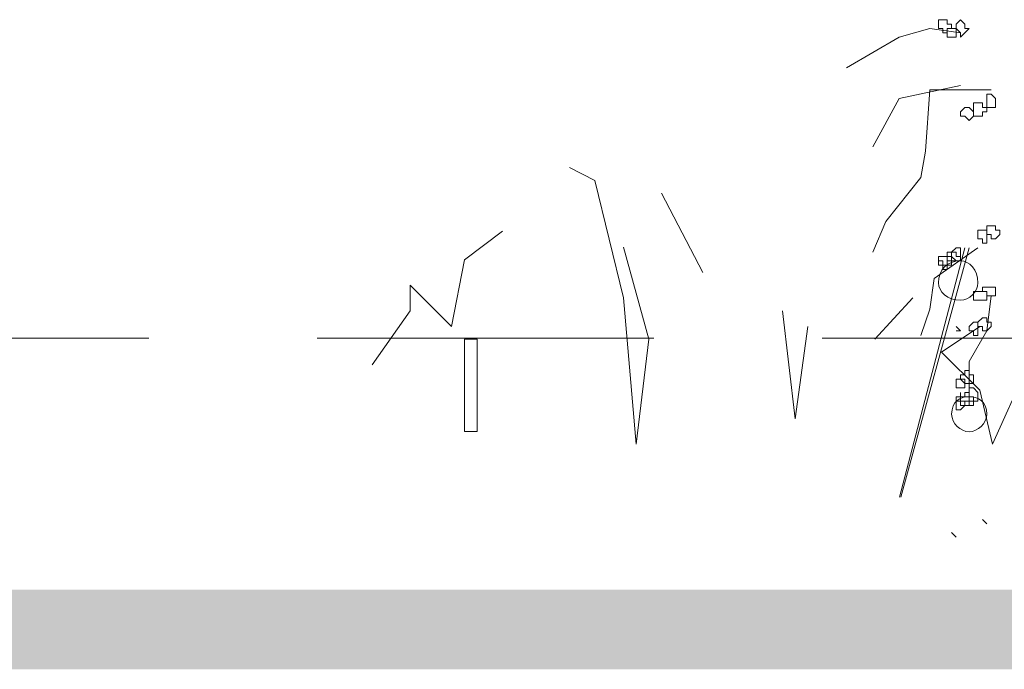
# Model space of a CAD drawing. Header units: millimetres. Extents: x 16698 to 93787, y -21104 to 39413.
# Tile 18 of 256: x 23082 to 23119, y 9741 to 9765. Entities that reach past the tile are written whole.
import ezdxf

# ---------------------------------------------------------------- set-up
doc = ezdxf.new("R2010")
doc.units = ezdxf.units.MM
doc.linetypes.add('HIDDEN', pattern=[9.525, 6.35, -3.175])
for name, color, linetype, lineweight in [('!MODUS_OPIS', 3, 'Continuous', 13), ('__MODUS_ŚCIANY', 2, 'Continuous', 35), ('_MODUS - zielen', 66, 'Continuous', 9)]:
    doc.layers.add(name, color=color, linetype=linetype, lineweight=lineweight)

msp = doc.modelspace()

# ---------------------------------------------------------------- linework, layer by layer
at = {"layer": '!MODUS_OPIS', "linetype": 'HIDDEN', "ltscale": 2}
msp.add_lwpolyline([(23639.40184, 9753.23322), (22997.375, 9753.23322)], dxfattribs=at)
at = {"layer": '__MODUS_ŚCIANY', "ltscale": 2, "const_width": 3}
msp.add_lwpolyline([(22482.72843, 9742.23322), (23135.03227, 9742.23322), (23219.34561, 9747.23322), (23815.53999, 9747.23322)], dxfattribs=at)
at = {"layer": '_MODUS - zielen', "transparency": 33554687}
for p, q in [((23103.77758, 9759.18695), (23102.81758, 9759.66695)), ((23104.85758, 9754.74695), (23103.77758, 9759.18695)), ((23107.85758, 9755.70695), (23106.29758, 9758.70695)), ((23098.85758, 9756.18695), (23100.29758, 9757.26695)), ((23104.85758, 9756.66695), (23105.81758, 9753.18695)), ((23098.37758, 9753.66695), (23098.85758, 9756.18695)), ((23096.81758, 9754.26695), (23096.81758, 9755.22695)), ((23096.81758, 9755.22695), (23098.37758, 9753.66695)), ((23105.33758, 9749.22695), (23104.85758, 9754.74695)), ((23115.77758, 9754.74695), (23114.33758, 9753.18695)), ((23095.37758, 9752.22695), (23096.81758, 9754.26695)), ((23111.33758, 9750.18695), (23110.85758, 9754.26695)), ((23111.81758, 9753.66695), (23111.33758, 9750.18695)), ((23116.85758, 9752.70695), (23118.29758, 9753.66695)), ((23098.85758, 9753.18695), (23099.33758, 9753.18695)), ((23098.85758, 9749.70695), (23098.85758, 9753.18695)), ((23099.33758, 9753.18695), (23099.33758, 9749.70695)), ((23105.81758, 9753.18695), (23105.33758, 9749.22695)), ((23118.29758, 9751.26695), (23116.85758, 9752.70695)), ((23120.33758, 9752.70695), (23118.77758, 9749.22695)), ((23118.77758, 9749.22695), (23118.29758, 9751.26695)), ((23099.33758, 9749.70695), (23098.85758, 9749.70695))]:
    msp.add_line(p, q, dxfattribs=at)
for points in [[(23116.90642, 9765.24998), (23116.74096, 9765.24998), (23116.74096, 9765.08452), (23116.74096, 9764.91905), (23116.74096, 9764.91905), (23116.90642, 9764.91905), (23116.90642, 9764.75359), (23117.07188, 9764.75359), (23117.07188, 9764.75359), (23117.07188, 9764.91905), (23117.23735, 9764.91905), (23117.23735, 9764.91905), (23117.23735, 9765.08452), (23117.07188, 9765.08452), (23117.07188, 9765.24998), (23117.07188, 9765.24998)], [(23116.90642, 9765.24998), (23116.74096, 9765.24998), (23116.74096, 9765.08452), (23116.74096, 9764.91905), (23116.74096, 9764.91905), (23116.90642, 9764.91905), (23116.90642, 9764.75359), (23117.07188, 9764.75359), (23117.07188, 9764.75359), (23117.07188, 9764.91905), (23117.23735, 9764.91905), (23117.23735, 9764.91905), (23117.23735, 9765.08452), (23117.07188, 9765.08452), (23117.07188, 9765.24998), (23117.07188, 9765.24998)], [(23117.56827, 9765.24998), (23117.40281, 9765.08452), (23117.40281, 9764.91905), (23117.40281, 9764.91905), (23117.56827, 9764.75359), (23117.56827, 9764.75359), (23117.56827, 9764.58813), (23117.73374, 9764.75359), (23117.8992, 9764.91905), (23117.8992, 9764.91905), (23117.73374, 9764.91905), (23117.73374, 9765.08452)], [(23117.07188, 9764.91905), (23117.07188, 9764.91905), (23117.07188, 9764.91905), (23117.07188, 9764.75359), (23117.07188, 9764.75359), (23117.07188, 9764.58813), (23117.07188, 9764.58813), (23117.23735, 9764.58813), (23117.40281, 9764.58813), (23117.40281, 9764.58813), (23117.40281, 9764.58813), (23117.40281, 9764.75359), (23117.40281, 9764.91905), (23117.40281, 9764.91905), (23117.40281, 9764.91905), (23117.23735, 9764.91905)], [(23118.56105, 9762.4371), (23118.56105, 9762.27164), (23118.56105, 9762.27164), (23118.56105, 9762.10617), (23118.56105, 9762.10617), (23118.56105, 9761.94071), (23118.72652, 9761.94071), (23118.89198, 9761.94071), (23118.89198, 9761.94071), (23118.89198, 9761.94071), (23118.89198, 9762.10617), (23118.89198, 9762.27164), (23118.89198, 9762.27164), (23118.89198, 9762.27164), (23118.72652, 9762.4371)], [(23117.73374, 9761.94071), (23117.56827, 9761.77525), (23117.56827, 9761.60978), (23117.73374, 9761.60978), (23117.73374, 9761.60978), (23117.8992, 9761.44432), (23117.8992, 9761.44432), (23118.06466, 9761.60978), (23118.06466, 9761.60978), (23118.06466, 9761.77525), (23117.8992, 9761.94071), (23117.8992, 9761.94071), (23117.8992, 9761.94071)], [(23118.23013, 9762.10617), (23118.06466, 9762.10617), (23118.06466, 9761.94071), (23118.06466, 9761.94071), (23118.06466, 9761.77525), (23118.06466, 9761.60978), (23118.23013, 9761.60978), (23118.23013, 9761.60978), (23118.39559, 9761.60978), (23118.39559, 9761.77525), (23118.56105, 9761.77525), (23118.56105, 9761.94071), (23118.39559, 9761.94071), (23118.39559, 9761.94071), (23118.39559, 9762.10617)], [(23118.72652, 9757.4732), (23118.56105, 9757.4732), (23118.56105, 9757.30773), (23118.56105, 9757.30773), (23118.56105, 9757.14227), (23118.72652, 9757.14227), (23118.72652, 9756.97681), (23118.89198, 9756.97681), (23118.89198, 9756.97681), (23119.05744, 9757.14227), (23119.05744, 9757.30773), (23119.05744, 9757.30773), (23118.89198, 9757.30773), (23118.89198, 9757.4732), (23118.89198, 9757.4732)], [(23118.39559, 9757.30773), (23118.23013, 9757.30773), (23118.23013, 9757.14227), (23118.23013, 9756.97681), (23118.23013, 9756.97681), (23118.39559, 9756.97681), (23118.39559, 9756.81134), (23118.56105, 9756.81134), (23118.56105, 9756.81134), (23118.56105, 9756.97681), (23118.56105, 9756.97681), (23118.56105, 9757.14227), (23118.56105, 9757.30773), (23118.56105, 9757.30773)], [(23116.90642, 9756.31495), (23116.74096, 9756.31495), (23116.74096, 9756.14949), (23116.74096, 9756.14949), (23116.74096, 9755.98403), (23116.90642, 9755.98403), (23116.90642, 9755.81856), (23117.07188, 9755.81856), (23117.07188, 9755.98403), (23117.07188, 9756.14949), (23117.07188, 9756.14949), (23117.07188, 9756.31495), (23117.07188, 9756.31495), (23117.07188, 9756.31495)], [(23116.90642, 9756.31495), (23116.90642, 9756.31495), (23116.74096, 9756.31495), (23116.74096, 9756.14949), (23116.90642, 9756.14949), (23116.90642, 9756.14949), (23116.90642, 9755.98403), (23117.07188, 9755.98403), (23117.07188, 9755.98403), (23117.23735, 9755.98403), (23117.23735, 9756.14949), (23117.23735, 9756.14949), (23117.23735, 9756.31495), (23117.23735, 9756.31495), (23117.07188, 9756.31495), (23117.07188, 9756.31495)], [(23117.23735, 9756.48042), (23117.07188, 9756.48042), (23117.07188, 9756.31495), (23117.07188, 9756.31495), (23117.07188, 9756.14949), (23117.23735, 9756.14949), (23117.23735, 9756.14949), (23117.40281, 9756.14949), (23117.40281, 9756.14949), (23117.40281, 9756.14949), (23117.56827, 9756.14949), (23117.56827, 9756.31495), (23117.56827, 9756.31495), (23117.40281, 9756.31495), (23117.40281, 9756.48042), (23117.40281, 9756.48042)], [(23117.40281, 9756.64588), (23117.23735, 9756.48042), (23117.23735, 9756.31495), (23117.23735, 9756.31495), (23117.40281, 9756.14949), (23117.40281, 9756.14949), (23117.56827, 9756.14949), (23117.56827, 9756.31495), (23117.56827, 9756.31495), (23117.56827, 9756.48042), (23117.56827, 9756.64588)], [(23118.23013, 9754.99125), (23118.06466, 9754.99125), (23118.06466, 9754.99125), (23118.06466, 9754.82578), (23118.06466, 9754.66032), (23118.23013, 9754.66032), (23118.23013, 9754.66032), (23118.23013, 9754.66032), (23118.39559, 9754.66032), (23118.39559, 9754.66032), (23118.56105, 9754.66032), (23118.56105, 9754.82578), (23118.56105, 9754.99125), (23118.39559, 9754.99125), (23118.39559, 9754.99125)], [(23118.56105, 9755.15671), (23118.39559, 9755.15671), (23118.39559, 9754.99125), (23118.56105, 9754.99125), (23118.56105, 9754.82578), (23118.56105, 9754.82578), (23118.72652, 9754.82578), (23118.89198, 9754.82578), (23118.89198, 9754.99125), (23118.89198, 9754.99125), (23118.89198, 9755.15671), (23118.72652, 9755.15671), (23118.72652, 9755.15671)], [(23118.06466, 9753.833), (23117.8992, 9753.66754), (23117.8992, 9753.66754), (23117.8992, 9753.50207), (23117.8992, 9753.50207), (23118.06466, 9753.50207), (23118.06466, 9753.33661), (23118.23013, 9753.33661), (23118.23013, 9753.50207), (23118.23013, 9753.50207), (23118.23013, 9753.66754), (23118.23013, 9753.66754), (23118.23013, 9753.66754), (23118.23013, 9753.833)], [(23118.39559, 9753.99846), (23118.23013, 9753.833), (23118.23013, 9753.66754), (23118.23013, 9753.66754), (23118.39559, 9753.66754), (23118.39559, 9753.50207), (23118.56105, 9753.50207), (23118.56105, 9753.50207), (23118.72652, 9753.66754), (23118.72652, 9753.66754), (23118.72652, 9753.833), (23118.56105, 9753.833), (23118.56105, 9753.99846), (23118.56105, 9753.99846)], [(23117.73374, 9752.0129), (23117.73374, 9751.84744), (23117.56827, 9751.84744), (23117.56827, 9751.68198), (23117.56827, 9751.68198), (23117.73374, 9751.68198), (23117.73374, 9751.51651), (23117.8992, 9751.51651), (23117.8992, 9751.51651), (23118.06466, 9751.51651), (23118.06466, 9751.68198), (23118.06466, 9751.68198), (23118.06466, 9751.84744), (23117.8992, 9751.84744), (23117.8992, 9752.0129), (23117.8992, 9752.0129)], [(23117.40281, 9751.68198), (23117.40281, 9751.68198), (23117.40281, 9751.68198), (23117.40281, 9751.51651), (23117.40281, 9751.35105), (23117.40281, 9751.35105), (23117.40281, 9751.35105), (23117.56827, 9751.35105), (23117.56827, 9751.35105), (23117.56827, 9751.35105), (23117.73374, 9751.35105), (23117.73374, 9751.51651), (23117.56827, 9751.68198), (23117.56827, 9751.68198), (23117.56827, 9751.68198)], [(23117.56827, 9751.02012), (23117.40281, 9751.02012), (23117.40281, 9751.02012), (23117.40281, 9750.85466), (23117.40281, 9750.85466), (23117.56827, 9750.85466), (23117.56827, 9750.6892), (23117.56827, 9750.6892), (23117.73374, 9750.6892), (23117.73374, 9750.85466), (23117.8992, 9750.85466), (23117.8992, 9750.85466), (23117.8992, 9751.02012), (23117.73374, 9751.02012), (23117.56827, 9751.02012), (23117.56827, 9751.18559), (23117.56827, 9751.18559)], [(23117.8992, 9751.35105), (23117.8992, 9751.18559), (23117.73374, 9751.18559), (23117.73374, 9751.02012), (23117.8992, 9751.02012), (23117.8992, 9751.02012), (23117.8992, 9750.85466), (23117.8992, 9750.85466), (23118.06466, 9750.85466), (23118.23013, 9750.85466), (23118.23013, 9751.02012), (23118.23013, 9751.02012), (23118.23013, 9751.18559), (23118.06466, 9751.35105)], [(23117.40281, 9751.02012), (23117.40281, 9750.85466), (23117.40281, 9750.85466), (23117.40281, 9750.6892), (23117.40281, 9750.52373), (23117.40281, 9750.52373), (23117.56827, 9750.52373), (23117.56827, 9750.52373), (23117.56827, 9750.52373), (23117.73374, 9750.6892), (23117.73374, 9750.85466), (23117.56827, 9750.85466), (23117.56827, 9750.85466), (23117.56827, 9751.02012)], [(23117.73374, 9751.02012), (23117.56827, 9751.02012), (23117.56827, 9751.02012), (23117.56827, 9750.85466), (23117.56827, 9750.85466), (23117.73374, 9750.85466), (23117.73374, 9750.6892), (23117.8992, 9750.6892), (23117.8992, 9750.6892), (23118.06466, 9750.6892), (23118.06466, 9750.85466), (23118.06466, 9750.85466), (23118.06466, 9751.02012), (23117.8992, 9751.02012), (23117.8992, 9751.02012)]]:
    msp.add_lwpolyline(points, close=True, dxfattribs=at)
for points in [[(23117.56827, 9764.75359), (23116.41003, 9764.91905), (23115.25178, 9764.58813), (23113.26622, 9763.42988)], [(23117.56827, 9762.76803), (23115.25178, 9762.27164), (23114.259, 9760.45154)], [(23118.72652, 9762.60256), (23116.41003, 9762.60256), (23116.24457, 9760.28608), (23116.0791, 9759.2933), (23114.75539, 9757.63866), (23114.259, 9756.48042)], [(23115.26852, 9747.23322), (23117.73374, 9756.64588)], [(23117.8992, 9756.64588), (23115.32192, 9747.23322)], [(23118.23013, 9756.64588), (23116.57549, 9755.48764), (23116.41003, 9754.32939), (23116.0791, 9753.33661)], [(23118.72652, 9754.82578), (23118.56105, 9753.50207), (23118.56105, 9753.50207)], [(23117.56827, 9753.50207), (23117.40281, 9753.66754), (23117.40281, 9753.66754)], [(23117.56827, 9753.50207), (23117.40281, 9753.66754), (23117.40281, 9753.66754)], [(23117.56827, 9753.50207), (23117.40281, 9753.50207), (23117.40281, 9753.50207)], [(23117.56827, 9753.50207), (23117.40281, 9753.50207), (23117.40281, 9753.50207)], [(23117.56827, 9753.50207), (23117.40281, 9753.50207), (23117.40281, 9753.50207)], [(23118.56105, 9753.50207), (23117.8992, 9752.34383), (23117.8992, 9750.6892)], [(23118.56105, 9746.22168), (23118.39559, 9746.38715), (23118.39559, 9746.38715)], [(23117.40281, 9745.72529), (23117.23735, 9745.89076), (23117.23735, 9745.89076)]]:
    msp.add_lwpolyline(points, dxfattribs=at)
for points in [[(23118.23013, 9755.32217), (23118.23013, 9755.81856), (23117.8992, 9756.14949), (23117.56827, 9756.14949), (23117.56827, 9756.14949), (23117.07188, 9756.14949), (23116.74096, 9755.81856), (23116.74096, 9755.32217), (23116.74096, 9755.32217), (23116.74096, 9754.99125), (23117.07188, 9754.66032), (23117.56827, 9754.66032), (23117.56827, 9754.66032), (23117.8992, 9754.66032), (23118.23013, 9754.99125), (23118.23013, 9755.32217)], [(23118.56105, 9750.35827), (23118.56105, 9750.85466), (23118.23013, 9751.02012), (23117.8992, 9751.02012), (23117.8992, 9751.02012), (23117.56827, 9751.02012), (23117.23735, 9750.85466), (23117.23735, 9750.35827), (23117.23735, 9750.35827), (23117.23735, 9750.02734), (23117.56827, 9749.69641), (23117.8992, 9749.69641), (23117.8992, 9749.69641), (23118.23013, 9749.69641), (23118.56105, 9750.02734), (23118.56105, 9750.35827)]]:
    msp.add_open_spline(points, degree=3, knots=[0, 0, 0, 0, 0.0625, 0.0625, 0.0625, 0.062501, 0.125, 0.125, 0.125, 0.125001, 0.1875, 0.1875, 0.1875, 0.187501, 1, 1, 1, 1], dxfattribs=at)

doc.saveas('drawing.dxf')
